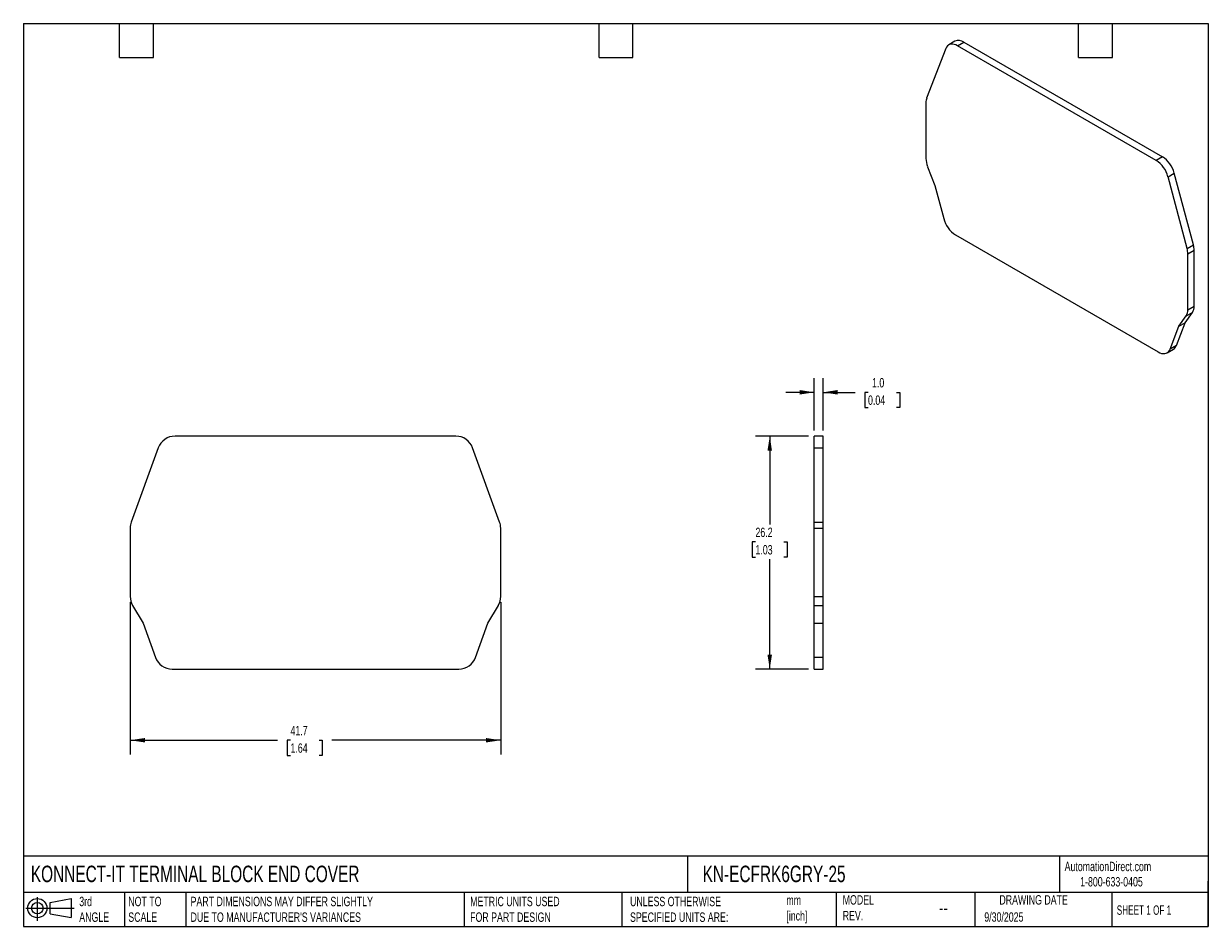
# Model space of a CAD drawing. Header units: millimetres. Extents: x 3 to 137, y 3 to 105.
import ezdxf

# ---------------------------------------------------------------- set-up
doc = ezdxf.new("R2010")
doc.units = ezdxf.units.MM
doc.header["$LTSCALE"] = 0.5
doc.linetypes.add('SLD-Solid', pattern=[0])
doc.layers.add('DIMENSIONS', color=140, linetype='SLD-Solid', lineweight=25)
doc.layers.add('TEXT', color=140, linetype='SLD-Solid', lineweight=25)
doc.layers.add('SLD-DEFPOINTS', color=7, linetype='Continuous')
doc.styles.add('SLDTEXTSTYLE0', font='TXT', dxfattribs={"width": 0.7})
doc.styles.add('SLDTEXTSTYLE1', font='TXT', dxfattribs={"width": 0.65})
doc.dimstyles.new('SLDDIMSTYLE0', dxfattribs={"dimtxt": 1.079004, "dimasz": 1.651, "dimexe": 0, "dimexo": 0.0625, "dimgap": 0.269751, "dimtad": 0, "dimtih": 1, "dimtoh": 1, "dimdec": 1, "dimrnd": 1e-09, "dimzin": 12, "dimdsep": 46, "dimtxsty": 'SLDTEXTSTYLE0', "dimsah": 1, "dimcen": 0.09, "dimadec": 0, "dimazin": 3, "dimtfac": 1, "dimtdec": 1, "dimtofl": 0, "dimtmove": 0, "dimatfit": 3, "dimfxl": 0, "dimfrac": 2, "dimtolj": 1, "dimtzin": 12, "dimarcsym": 0})
doc.dimstyles.new('SLDDIMSTYLE1', dxfattribs={"dimtxt": 1.079004, "dimasz": 1.651, "dimexe": 0, "dimexo": 0.0625, "dimgap": 0.269751, "dimtad": 0, "dimtih": 1, "dimtoh": 1, "dimdec": 1, "dimrnd": 1e-09, "dimzin": 4, "dimdsep": 46, "dimtxsty": 'SLDTEXTSTYLE0', "dimsah": 1, "dimcen": 0.09, "dimadec": 0, "dimazin": 1, "dimtfac": 1, "dimtdec": 1, "dimtmove": 0, "dimatfit": 0, "dimfxl": 0, "dimfrac": 2, "dimtolj": 1, "dimtzin": 12, "dimarcsym": 0})

# ---------------------------------------------------------------- blocks, each defined once
blk = doc.blocks.new('Block11')
at = {"color": 7, "linetype": 'SLD-Solid', "lineweight": 18}
for p, q in [((0, 1.44), (5.44, 1.44)), ((1.29, 2.66), (1.29, 0)), ((2.74, 2.08), (5.09, 2.52)), ((2.74, 0.8), (2.74, 2.08)), ((5.09, 2.52), (5.09, 0.37)), ((2.74, 0.8), (5.09, 0.37))]:
    blk.add_line(p, q, dxfattribs=at)
for radius in [1.08, 0.643]:
    blk.add_circle((1.29, 1.44), radius, dxfattribs=at)
blk = doc.blocks.new('Block12')
at = {"layer": 'SLD-DEFPOINTS'}
blk.add_blockref('Block11', (0, 0), dxfattribs=at)
blk = doc.blocks.new('_D')
at = {"layer": 'DIMENSIONS'}
for p, q in [((15.17, 39.66), (15.17, 22.53)), ((56.87, 39.66), (56.87, 22.53)), ((15.17, 24.12), (31.75, 24.12)), ((33.21, 24.12), (32.85, 24.12)), ((32.85, 24.12), (32.85, 22.4)), ((36.42, 24.12), (36.78, 24.12)), ((36.78, 24.12), (36.78, 22.4)), ((56.87, 24.12), (37.88, 24.12)), ((32.85, 22.4), (33.21, 22.4)), ((36.78, 22.4), (36.42, 22.4))]:
    blk.add_line(p, q, dxfattribs=at)
for points in [[(15.17, 24.12), (16.82, 23.87), (16.82, 24.37)], [(56.87, 24.12), (55.22, 24.37), (55.22, 23.87)]]:
    blk.add_solid(points, dxfattribs=at)
at = {"layer": 'DIMENSIONS', "char_height": 1.058, "attachment_point": 1, "style": 'SLDTEXTSTYLE0'}
for s, insert in [('41.7', (33.21, 25.73)), ('1.64', (33.21, 23.77))]:
    blk.add_mtext(s, dxfattribs=dict(at, insert=insert))
blk = doc.blocks.new('_D_1')
at = {"layer": 'DIMENSIONS'}
for p, q in [((92.16, 58.99), (92.16, 64.87)), ((93.16, 58.99), (93.16, 64.87)), ((92.16, 63.28), (88.98, 63.28)), ((93.16, 63.28), (96.76, 63.28)), ((98.22, 63.28), (97.86, 63.28)), ((97.86, 63.28), (97.86, 61.57)), ((101.43, 63.28), (101.79, 63.28)), ((101.79, 63.28), (101.79, 61.57)), ((97.86, 61.57), (98.22, 61.57)), ((101.79, 61.57), (101.43, 61.57))]:
    blk.add_line(p, q, dxfattribs=at)
for points in [[(92.16, 63.28), (90.51, 63.54), (90.51, 63.03)], [(93.16, 63.28), (94.81, 63.03), (94.81, 63.54)]]:
    blk.add_solid(points, dxfattribs=at)
at = {"layer": 'DIMENSIONS', "char_height": 1.058, "attachment_point": 1, "style": 'SLDTEXTSTYLE0'}
for s, insert in [('1.0', (98.67, 64.89)), ('0.04', (98.22, 62.93))]:
    blk.add_mtext(s, dxfattribs=dict(at, insert=insert))
blk = doc.blocks.new('_D_2')
at = {"layer": 'DIMENSIONS'}
for p, q in [((91.52, 58.35), (85.57, 58.35)), ((87.16, 58.35), (87.16, 48.4)), ((85.55, 46.44), (85.19, 46.44)), ((85.19, 46.44), (85.19, 44.73)), ((88.76, 46.44), (89.12, 46.44)), ((89.12, 46.44), (89.12, 44.73)), ((85.19, 44.73), (85.55, 44.73)), ((87.16, 32.12), (87.16, 44.49)), ((89.12, 44.73), (88.76, 44.73)), ((91.52, 32.12), (85.57, 32.12))]:
    blk.add_line(p, q, dxfattribs=at)
for points in [[(87.16, 58.35), (86.9, 56.7), (87.41, 56.7)], [(87.16, 32.12), (87.41, 33.77), (86.9, 33.77)]]:
    blk.add_solid(points, dxfattribs=at)
at = {"layer": 'DIMENSIONS', "char_height": 1.058, "attachment_point": 1, "style": 'SLDTEXTSTYLE0'}
for s, insert in [('26.2', (85.55, 48.05)), ('1.03', (85.55, 46.09))]:
    blk.add_mtext(s, dxfattribs=dict(at, insert=insert))

msp = doc.modelspace()

# ---------------------------------------------------------------- linework, layer by layer
for p, q in [((108, 102.8), (107.3, 102.39)), ((108.3, 102.29), (109, 102.7)), ((109, 102.7), (131.36, 89.79)), ((106.97, 101.99), (104.82, 96.41)), ((130.66, 89.39), (108.3, 102.29)), ((104.73, 95.9), (104.73, 89.61)), ((131.36, 89.79), (130.66, 89.39)), ((104.92, 88.68), (105.75, 86.56)), ((131.99, 87.54), (132.69, 87.95)), ((134.13, 79.48), (131.99, 87.54)), ((134.84, 79.89), (132.69, 87.95)), ((105.75, 86.56), (106.74, 82.85)), ((108.06, 81.01), (130.89, 67.83)), ((134.13, 79.48), (134.84, 79.89)), ((134.22, 78.87), (134.93, 79.28)), ((134.22, 72.58), (134.22, 78.87)), ((134.93, 72.99), (134.93, 79.28)), ((133.91, 71.11), (134.74, 72.28)), ((134.03, 71.88), (134.74, 72.28)), ((134.22, 72.58), (134.93, 72.99)), ((132.22, 68.14), (133.21, 70.71)), ((132.93, 68.55), (133.91, 71.11)), ((133.21, 70.71), (134.03, 71.88)), ((133.21, 70.71), (133.91, 71.11)), ((131.89, 67.73), (132.6, 68.14)), ((132.93, 68.55), (132.22, 68.14)), ((51.83, 58.35), (20.21, 58.35)), ((93.16, 58.35), (92.16, 58.35)), ((92.16, 57.04), (92.16, 58.35)), ((93.16, 57.04), (93.16, 58.35)), ((18.33, 57.04), (15.29, 48.68)), ((56.75, 48.68), (53.71, 57.04)), ((92.16, 57.04), (93.16, 57.04)), ((92.16, 48.68), (92.16, 57.04)), ((93.16, 48.68), (93.16, 57.04)), ((92.16, 48.68), (93.16, 48.68)), ((92.16, 48), (92.16, 48.68)), ((93.16, 48), (93.16, 48.68)), ((15.17, 48), (15.17, 40.3)), ((56.87, 40.3), (56.87, 48)), ((92.16, 48), (93.16, 48)), ((92.16, 40.3), (92.16, 48)), ((93.16, 40.3), (93.16, 48)), ((92.16, 40.3), (93.16, 40.3)), ((92.16, 39.3), (92.16, 40.3)), ((93.16, 39.3), (93.16, 40.3)), ((15.44, 39.3), (16.61, 37.28)), ((55.44, 37.28), (56.61, 39.3)), ((92.16, 39.3), (93.16, 39.3)), ((92.16, 37.28), (92.16, 39.3)), ((93.16, 37.28), (93.16, 39.3)), ((16.61, 37.28), (18, 33.44)), ((54.04, 33.44), (55.44, 37.28)), ((92.16, 37.28), (93.16, 37.28)), ((92.16, 33.44), (92.16, 37.28)), ((93.16, 33.44), (93.16, 37.28)), ((93.16, 33.44), (92.16, 33.44)), ((92.16, 32.12), (92.16, 33.44)), ((93.16, 32.12), (93.16, 33.44)), ((19.88, 32.12), (52.16, 32.12)), ((92.16, 32.12), (93.16, 32.12))]:
    msp.add_line(p, q)
at = {"flags": 128}
for points in [[(108.3, 102.29), (108.11, 102.39), (107.92, 102.45), (107.74, 102.48), (107.57, 102.48), (107.41, 102.44), (107.27, 102.37), (107.15, 102.27), (107.05, 102.14), (106.97, 101.99)], [(130.89, 67.83), (131.08, 67.74), (131.27, 67.67), (131.45, 67.64), (131.62, 67.64), (131.78, 67.68), (131.92, 67.75), (132.04, 67.85), (132.14, 67.98), (132.22, 68.14)]]:
    msp.add_lwpolyline(points, dxfattribs=at)
for centre, radius, start, end in [((108.42, 101.88), 1, 54.3447, 114.3449), ((106.16, 95.92), 1.42, 160.0302, 180.9571), ((107.34, 89.66), 2.6, 181.1082, 202.0212), ((128.97, 86.77), 3.11, 14.4024, 57.224), ((129.68, 87.18), 3.11, 14.4024, 57.224), ((109.75, 83.62), 3.11, 194.4024, 237.224), ((131.84, 78.85), 2.38, 0.5722, 15.4036), ((132.55, 79.26), 2.38, 0.5722, 15.4036), ((132.99, 72.53), 1.23, 327.6508, 2.3515), ((133.7, 72.94), 1.23, 327.6508, 2.3515), ((132.2, 68.8), 0.765, 301.0174, 340.9948), ((20.21, 56.35), 2, 90, 160), ((51.83, 56.35), 2, 20, 90), ((17.17, 48), 2, 160, 180), ((54.87, 48), 2, 0, 20), ((17.17, 40.3), 2, 180, 210), ((54.87, 40.3), 2, 330, 0), ((19.88, 34.12), 2, 200, 270), ((52.16, 34.12), 2, 270, 340)]:
    msp.add_arc(centre, radius, start, end)
at = {"layer": 'TEXT'}
for p, q in [((3.17, 104.78), (136.52, 104.78)), ((3.17, 104.78), (3.17, 3.17)), ((13.97, 100.97), (13.97, 104.78)), ((17.78, 100.97), (17.78, 104.78)), ((67.94, 100.97), (67.94, 104.78)), ((71.75, 100.97), (71.75, 104.78)), ((121.92, 100.97), (121.92, 104.78)), ((125.73, 100.97), (125.73, 104.78)), ((136.52, 104.78), (136.52, 3.17)), ((13.97, 100.97), (17.78, 100.97)), ((67.94, 100.97), (71.75, 100.97)), ((121.92, 100.97), (125.73, 100.97)), ((136.52, 11.06), (3.17, 11.06)), ((77.88, 11.06), (77.88, 6.98)), ((119.79, 11.06), (119.79, 6.98)), ((136.52, 3.17), (136.52, 8.26)), ((136.52, 6.98), (3.17, 6.98)), ((14.52, 6.98), (14.52, 3.17)), ((21.42, 6.98), (21.42, 3.17)), ((52.74, 6.98), (52.74, 3.17)), ((70.5, 6.98), (70.5, 3.17)), ((94.65, 6.98), (94.65, 3.17)), ((110.23, 6.98), (110.23, 3.17)), ((125.67, 6.98), (125.67, 3.17)), ((3.17, 3.17), (136.52, 3.17))]:
    msp.add_line(p, q, dxfattribs=at)

# ---------------------------------------------------------------- block references
at = {"layer": 'SLD-DEFPOINTS'}
msp.add_blockref('Block12', (3.42, 3.78), dxfattribs=at)

# ---------------------------------------------------------------- texts
at = {"layer": 'TEXT'}
for s, insert, char_height, attachment_point, style in [('KONNECT-IT TERMINAL BLOCK END COVER', (3.98, 10), 1.8521, 1, 'SLDTEXTSTYLE0'), ('KN-ECFRK6GRY-25', (79.6, 10), 1.8521, 1, 'SLDTEXTSTYLE0'), ('AutomationDirect.com', (120.35, 10.44), 1.0583, 1, 'SLDTEXTSTYLE0'), ('1-800-633-0405', (122.1, 8.72), 1.0583, 1, 'SLDTEXTSTYLE0'), ('MODEL ^JREV.', (95.37, 6.68), 1.0583, 1, 'SLDTEXTSTYLE0'), ('DRAWING DATE', (116.86, 6.68), 1.0583, 2, 'SLDTEXTSTYLE0'), ('3rd^JANGLE', (9.43, 6.5), 1.058, 1, 'SLDTEXTSTYLE0'), ('NOT TO^JSCALE', (14.95, 6.5), 1.0583, 1, 'SLDTEXTSTYLE0'), ("PART DIMENSIONS MAY DIFFER SLIGHTLY ^JDUE TO MANUFACTURER'S VARIANCES", (21.96, 6.5), 1.0583, 1, 'SLDTEXTSTYLE0'), ('METRIC UNITS USED ^JFOR PART DESIGN', (53.43, 6.5), 1.0583, 1, 'SLDTEXTSTYLE0'), ('UNLESS OTHERWISE ^JSPECIFIED UNITS ARE:', (71.43, 6.5), 1.0583, 1, 'SLDTEXTSTYLE0'), ('mm^J[inch]', (89.03, 6.65), 1.058, 1, 'SLDTEXTSTYLE0'), ('SHEET 1 OF 1', (126.22, 5.53), 1.0583, 1, 'SLDTEXTSTYLE1'), ('--', (106.21, 6.06), 1.587, 1, 'SLDTEXTSTYLE0'), ('9/30/2025', (111.31, 4.75), 1.058, 1, 'SLDTEXTSTYLE0')]:
    msp.add_mtext(s, dxfattribs=dict(at, insert=insert, char_height=char_height, attachment_point=attachment_point, style=style))

# ---------------------------------------------------------------- dimensions: what is measured, and where the dimension line sits
at = {"layer": 'DIMENSIONS'}
for base, p1, p2, dimstyle, picture, middle in [((92.16, 63.28), (93.16, 58.35), (92.16, 58.35), 'SLDDIMSTYLE1', '_D_1', (99.82, 63.28)), ((15.17, 24.12), (56.87, 40.3), (15.17, 40.3), 'SLDDIMSTYLE0', '_D', (34.81, 24.12))]:
    dim = msp.add_linear_dim(base=base, p1=p1, p2=p2, dimstyle=dimstyle, dxfattribs=at)
    dim.commit()
    dim.dimension.update_dxf_attribs({"geometry": picture, "text_midpoint": middle, "dimtype": 160})
dim = msp.add_linear_dim(base=(87.16, 32.12), p1=(92.16, 58.35), p2=(92.16, 32.12), angle=90, dimstyle='SLDDIMSTYLE0', dxfattribs=at)
dim.commit()
dim.dimension.update_dxf_attribs({"geometry": '_D_2', "text_midpoint": (87.16, 46.44), "dimtype": 160})

doc.saveas('drawing.dxf')
